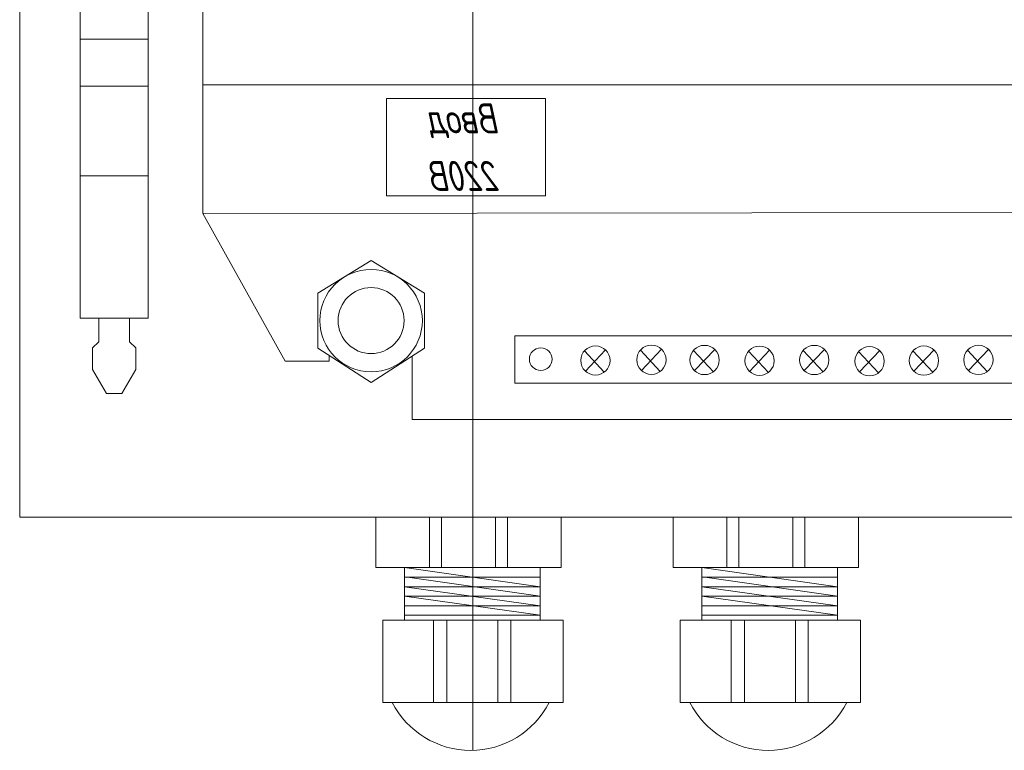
# Model space of a CAD drawing. Header units: millimetres. Extents: x 2008 to 593522, y -10016 to 93699.
# Tile 20 of 102: x 278992 to 280397, y 22159 to 23202. Entities that reach past the tile are written whole.
import ezdxf

# ---------------------------------------------------------------- set-up
doc = ezdxf.new("R2010")
doc.units = ezdxf.units.MM
doc.layers.add('Графика спецификации', color=7, linetype='Continuous', lineweight=20)
doc.styles.add('ISOCPEUR_I_2', font='isocpeui.ttf', dxfattribs={"width": 0.8, "height": 2.5})
doc.styles.get("Standard").update_dxf_attribs({"font": 'arial.ttf'})
doc.linetypes.add('TEXT_LINE', pattern='A,5,-3,["BOK",Standard,S=2.5,R=0,X=0,Y=-1.25],-9,5,-3,0,-3', length=28)

# ---------------------------------------------------------------- blocks, each defined once
blk = doc.blocks.new('A$C595002f6')
at = {"lineweight": 0}
for p, q in [((1184.9, -523), (1184.9, -1252.9)), ((1184.9, -523), (1184.9, -1252.9)), ((1282.1, -1252.9), (1282.1, -523)), ((1282.1, -1252.9), (1282.1, -523)), ((1184.9, -854.4), (1282.1, -854.4)), ((1184.9, -854.4), (1282.1, -854.4)), ((1184.9, -854.4), (1282.1, -854.4)), ((1107.2, -919.9), (-2095, -919.9)), ((1107.2, -919.9), (-2095, -919.9)), ((1107.2, -919.9), (-2095, -919.9)), ((1184.9, -921.4), (1282.1, -921.4)), ((1184.9, -921.4), (1282.1, -921.4)), ((1184.9, -921.4), (1282.1, -921.4)), ((618.1, -1078), (618.1, -939.1)), ((618.1, -939.1), (844.7, -939.1)), ((618.1, -1078), (618.1, -939.1)), ((618.1, -939.1), (844.7, -939.1)), ((618.1, -1078), (618.1, -939.1)), ((618.1, -939.1), (844.7, -939.1)), ((844.7, -939.1), (844.7, -1078)), ((844.7, -939.1), (844.7, -1078)), ((844.7, -939.1), (844.7, -1078)), ((1184.9, -1049.8), (1282.1, -1049.8)), ((1184.9, -1049.8), (1282.1, -1049.8)), ((1184.9, -1049.8), (1282.1, -1049.8)), ((844.7, -1078), (618.1, -1078)), ((844.7, -1078), (618.1, -1078)), ((844.7, -1078), (618.1, -1078)), ((-2095, -1100.2), (1107.2, -1103.3)), ((-2095, -1100.2), (1107.2, -1103.3)), ((-2095, -1100.2), (1107.2, -1103.3)), ((1184.9, -1252.9), (1282.1, -1252.9)), ((1184.9, -1252.9), (1282.1, -1252.9)), ((1184.9, -1252.9), (1282.1, -1252.9)), ((1211.5, -1252.9), (1211.5, -1286.7)), ((1211.5, -1252.9), (1211.5, -1286.7)), ((1211.5, -1252.9), (1211.5, -1286.7)), ((1255.5, -1252.9), (1255.5, -1286.7)), ((1255.5, -1252.9), (1255.5, -1286.7)), ((1255.5, -1252.9), (1255.5, -1286.7)), ((661.7, -1278.2), (-114.2, -1278.2)), ((661.7, -1278.2), (-114.2, -1278.2)), ((661.7, -1278.2), (-114.2, -1278.2)), ((661.7, -1345.4), (661.7, -1278.2)), ((661.7, -1345.4), (661.7, -1278.2)), ((661.7, -1345.4), (661.7, -1278.2)), ((1211.5, -1286.7), (1202.6, -1295)), ((1211.5, -1286.7), (1202.6, -1295)), ((1211.5, -1286.7), (1202.6, -1295)), ((1255.5, -1286.7), (1264.4, -1295)), ((1255.5, -1286.7), (1264.4, -1295)), ((1255.5, -1286.7), (1264.4, -1295)), ((-14.4, -1297.3), (14.3, -1327.5)), ((-14.4, -1297.3), (14.3, -1327.5)), ((-14.4, -1297.3), (14.3, -1327.5)), ((-12.6, -1329), (15.6, -1298.6)), ((-12.6, -1329), (15.6, -1298.6)), ((-12.6, -1329), (15.6, -1298.6)), ((63.4, -1298.3), (92.2, -1328.5)), ((63.4, -1298.3), (92.2, -1328.5)), ((63.4, -1298.3), (92.2, -1328.5)), ((65.2, -1330), (93.5, -1299.6)), ((65.2, -1330), (93.5, -1299.6)), ((65.2, -1330), (93.5, -1299.6)), ((140.9, -1299.1), (169.7, -1329.3)), ((140.9, -1299.1), (169.7, -1329.3)), ((140.9, -1299.1), (169.7, -1329.3)), ((142.8, -1330.8), (171, -1300.4)), ((142.8, -1330.8), (171, -1300.4)), ((142.8, -1330.8), (171, -1300.4)), ((219.8, -1297.4), (248.6, -1327.6)), ((219.8, -1297.4), (248.6, -1327.6)), ((219.8, -1297.4), (248.6, -1327.6)), ((221.6, -1329.2), (249.9, -1298.7)), ((221.6, -1329.2), (249.9, -1298.7)), ((221.6, -1329.2), (249.9, -1298.7)), ((298, -1298.5), (326.8, -1328.7)), ((298, -1298.5), (326.8, -1328.7)), ((298, -1298.5), (326.8, -1328.7)), ((299.8, -1330.2), (328, -1299.8)), ((299.8, -1330.2), (328, -1299.8)), ((299.8, -1330.2), (328, -1299.8)), ((376.4, -1297.4), (405.2, -1327.6)), ((376.4, -1297.4), (405.2, -1327.6)), ((376.4, -1297.4), (405.2, -1327.6)), ((378.3, -1329.2), (406.5, -1298.7)), ((378.3, -1329.2), (406.5, -1298.7)), ((378.3, -1329.2), (406.5, -1298.7)), ((452.3, -1297.1), (481.1, -1327.3)), ((452.3, -1297.1), (481.1, -1327.3)), ((452.3, -1297.1), (481.1, -1327.3)), ((454.2, -1328.8), (482.4, -1298.4)), ((454.2, -1328.8), (482.4, -1298.4)), ((454.2, -1328.8), (482.4, -1298.4)), ((532.2, -1298.1), (561, -1328.3)), ((532.2, -1298.1), (561, -1328.3)), ((532.2, -1298.1), (561, -1328.3)), ((534.1, -1329.8), (562.3, -1299.4)), ((534.1, -1329.8), (562.3, -1299.4)), ((534.1, -1329.8), (562.3, -1299.4)), ((1202.6, -1295), (1202.6, -1325.9)), ((1202.6, -1295), (1202.6, -1325.9)), ((1202.6, -1295), (1202.6, -1325.9)), ((1264.4, -1295), (1264.4, -1325.9)), ((1264.4, -1295), (1264.4, -1325.9)), ((1264.4, -1295), (1264.4, -1325.9)), ((1202.6, -1325.9), (1222.5, -1360.3)), ((1202.6, -1325.9), (1222.5, -1360.3)), ((1202.6, -1325.9), (1222.5, -1360.3)), ((1264.4, -1325.9), (1244.5, -1360.3)), ((1264.4, -1325.9), (1244.5, -1360.3)), ((1264.4, -1325.9), (1244.5, -1360.3)), ((-114.2, -1345.4), (661.7, -1345.4)), ((-114.2, -1345.4), (661.7, -1345.4)), ((-114.2, -1345.4), (661.7, -1345.4)), ((1222.5, -1360.3), (1233.5, -1360.3)), ((1222.5, -1360.3), (1233.5, -1360.3)), ((1222.5, -1360.3), (1233.5, -1360.3)), ((1244.5, -1360.3), (1233.5, -1360.3)), ((1244.5, -1360.3), (1233.5, -1360.3)), ((1244.5, -1360.3), (1233.5, -1360.3)), ((171, -1536.7), (171, -1608.5)), ((171, -1536.7), (171, -1608.5)), ((171, -1536.7), (171, -1608.5)), ((247.5, -1536.7), (247.5, -1608.5)), ((247.5, -1536.7), (247.5, -1608.5)), ((247.5, -1536.7), (247.5, -1608.5)), ((264.8, -1536.7), (264.8, -1608.5)), ((264.8, -1536.7), (264.8, -1608.5)), ((264.8, -1536.7), (264.8, -1608.5)), ((341.7, -1536.7), (341.7, -1608.5)), ((341.7, -1536.7), (341.7, -1608.5)), ((341.7, -1536.7), (341.7, -1608.5)), ((359, -1536.7), (359, -1608.5)), ((359, -1536.7), (359, -1608.5)), ((359, -1536.7), (359, -1608.5)), ((435.5, -1608.5), (435.5, -1536.7)), ((435.5, -1608.5), (435.5, -1536.7)), ((435.5, -1608.5), (435.5, -1536.7)), ((595.6, -1536.7), (595.6, -1608.5)), ((595.6, -1536.7), (595.6, -1608.5)), ((595.6, -1536.7), (595.6, -1608.5)), ((672.1, -1536.7), (672.1, -1608.5)), ((672.1, -1536.7), (672.1, -1608.5)), ((672.1, -1536.7), (672.1, -1608.5)), ((689.4, -1536.7), (689.4, -1608.5)), ((689.4, -1536.7), (689.4, -1608.5)), ((689.4, -1536.7), (689.4, -1608.5)), ((766.3, -1536.7), (766.3, -1608.5)), ((766.3, -1536.7), (766.3, -1608.5)), ((766.3, -1536.7), (766.3, -1608.5)), ((783.6, -1536.7), (783.6, -1608.5)), ((783.6, -1536.7), (783.6, -1608.5)), ((783.6, -1536.7), (783.6, -1608.5)), ((860.1, -1608.5), (860.1, -1536.7)), ((860.1, -1608.5), (860.1, -1536.7)), ((860.1, -1608.5), (860.1, -1536.7)), ((171, -1608.5), (435.5, -1608.5)), ((171, -1608.5), (435.5, -1608.5)), ((171, -1608.5), (435.5, -1608.5)), ((201.1, -1608.5), (201.1, -1684)), ((201.1, -1636.2), (394.7, -1608.5)), ((201.1, -1608.5), (201.1, -1684)), ((201.1, -1636.2), (394.7, -1608.5)), ((201.1, -1608.5), (201.1, -1684)), ((201.1, -1636.2), (394.7, -1608.5)), ((394.7, -1684), (394.7, -1608.5)), ((394.7, -1684), (394.7, -1608.5)), ((394.7, -1684), (394.7, -1608.5)), ((595.6, -1608.5), (860.1, -1608.5)), ((595.6, -1608.5), (860.1, -1608.5)), ((595.6, -1608.5), (860.1, -1608.5)), ((625.7, -1608.5), (625.7, -1684)), ((625.7, -1636.2), (819.3, -1608.5)), ((625.7, -1608.5), (625.7, -1684)), ((625.7, -1636.2), (819.3, -1608.5)), ((625.7, -1608.5), (625.7, -1684)), ((625.7, -1636.2), (819.3, -1608.5)), ((819.3, -1684), (819.3, -1608.5)), ((819.3, -1684), (819.3, -1608.5)), ((819.3, -1684), (819.3, -1608.5)), ((201.1, -1622.7), (394.7, -1622.7)), ((390.5, -1622.7), (201.1, -1649.7)), ((201.1, -1622.7), (394.7, -1622.7)), ((390.5, -1622.7), (201.1, -1649.7)), ((201.1, -1622.7), (394.7, -1622.7)), ((390.5, -1622.7), (201.1, -1649.7)), ((625.7, -1622.7), (819.3, -1622.7)), ((815.1, -1622.7), (625.7, -1649.7)), ((625.7, -1622.7), (819.3, -1622.7)), ((815.1, -1622.7), (625.7, -1649.7)), ((625.7, -1622.7), (819.3, -1622.7)), ((815.1, -1622.7), (625.7, -1649.7)), ((201.1, -1636.2), (394.7, -1636.2)), ((394.7, -1636.2), (201.1, -1663.2)), ((201.1, -1636.2), (394.7, -1636.2)), ((394.7, -1636.2), (201.1, -1663.2)), ((201.1, -1636.2), (394.7, -1636.2)), ((394.7, -1636.2), (201.1, -1663.2)), ((625.7, -1636.2), (819.3, -1636.2)), ((819.3, -1636.2), (625.7, -1663.2)), ((625.7, -1636.2), (819.3, -1636.2)), ((819.3, -1636.2), (625.7, -1663.2)), ((625.7, -1636.2), (819.3, -1636.2)), ((819.3, -1636.2), (625.7, -1663.2)), ((201.1, -1649.7), (394.7, -1649.7)), ((201.1, -1676.7), (394.7, -1649.7)), ((201.1, -1649.7), (394.7, -1649.7)), ((201.1, -1676.7), (394.7, -1649.7)), ((201.1, -1649.7), (394.7, -1649.7)), ((201.1, -1676.7), (394.7, -1649.7)), ((625.7, -1649.7), (819.3, -1649.7)), ((625.7, -1676.7), (819.3, -1649.7)), ((625.7, -1649.7), (819.3, -1649.7)), ((625.7, -1676.7), (819.3, -1649.7)), ((625.7, -1649.7), (819.3, -1649.7)), ((625.7, -1676.7), (819.3, -1649.7)), ((201.1, -1663.2), (394.7, -1663.2)), ((201.1, -1663.2), (394.7, -1663.2)), ((201.1, -1663.2), (394.7, -1663.2)), ((625.7, -1663.2), (819.3, -1663.2)), ((625.7, -1663.2), (819.3, -1663.2)), ((625.7, -1663.2), (819.3, -1663.2)), ((201.1, -1684), (168.3, -1684)), ((168.3, -1684), (168.3, -1801.3)), ((201.1, -1684), (168.3, -1684)), ((168.3, -1684), (168.3, -1801.3)), ((201.1, -1684), (168.3, -1684)), ((168.3, -1684), (168.3, -1801.3)), ((201.1, -1676.7), (394.7, -1676.7)), ((201.1, -1676.7), (394.7, -1676.7)), ((201.1, -1676.7), (394.7, -1676.7)), ((201.1, -1684), (394.7, -1684)), ((201.1, -1684), (394.7, -1684)), ((201.1, -1684), (394.7, -1684)), ((242.8, -1684), (242.8, -1801.3)), ((242.8, -1684), (242.8, -1801.3)), ((242.8, -1684), (242.8, -1801.3)), ((261.2, -1684), (261.2, -1801.3)), ((261.2, -1684), (261.2, -1801.3)), ((261.2, -1684), (261.2, -1801.3)), ((333.9, -1684), (333.9, -1801.3)), ((333.9, -1684), (333.9, -1801.3)), ((333.9, -1684), (333.9, -1801.3)), ((353, -1684), (353, -1801.3)), ((353, -1684), (353, -1801.3)), ((353, -1684), (353, -1801.3)), ((425.6, -1684), (394.7, -1684)), ((425.6, -1684), (394.7, -1684)), ((425.6, -1684), (394.7, -1684)), ((425.6, -1801.3), (425.6, -1684)), ((425.6, -1801.3), (425.6, -1684)), ((425.6, -1801.3), (425.6, -1684)), ((625.7, -1684), (592.9, -1684)), ((592.9, -1684), (592.9, -1801.3)), ((625.7, -1684), (592.9, -1684)), ((592.9, -1684), (592.9, -1801.3)), ((625.7, -1684), (592.9, -1684)), ((592.9, -1684), (592.9, -1801.3)), ((625.7, -1676.7), (819.3, -1676.7)), ((625.7, -1676.7), (819.3, -1676.7)), ((625.7, -1676.7), (819.3, -1676.7)), ((625.7, -1684), (819.3, -1684)), ((625.7, -1684), (819.3, -1684)), ((625.7, -1684), (819.3, -1684)), ((667.4, -1684), (667.4, -1801.3)), ((667.4, -1684), (667.4, -1801.3)), ((667.4, -1684), (667.4, -1801.3)), ((685.9, -1684), (685.9, -1801.3)), ((685.9, -1684), (685.9, -1801.3)), ((685.9, -1684), (685.9, -1801.3)), ((758.5, -1684), (758.5, -1801.3)), ((758.5, -1684), (758.5, -1801.3)), ((758.5, -1684), (758.5, -1801.3)), ((777.6, -1684), (777.6, -1801.3)), ((777.6, -1684), (777.6, -1801.3)), ((777.6, -1684), (777.6, -1801.3)), ((850.3, -1684), (819.3, -1684)), ((850.3, -1684), (819.3, -1684)), ((850.3, -1684), (819.3, -1684)), ((850.3, -1801.3), (850.3, -1684)), ((850.3, -1801.3), (850.3, -1684)), ((850.3, -1801.3), (850.3, -1684)), ((168.3, -1801.3), (425.6, -1801.3)), ((168.3, -1801.3), (425.6, -1801.3)), ((168.3, -1801.3), (425.6, -1801.3)), ((592.9, -1801.3), (850.3, -1801.3)), ((592.9, -1801.3), (850.3, -1801.3)), ((592.9, -1801.3), (850.3, -1801.3))]:
    blk.add_line(p, q, dxfattribs=at)
for points in [[(-3191.6, -1536.7), (-3191.6, 3033.3), (1368.4, 3033.3), (1368.4, -1536.7), (-3191.6, -1536.7)], [(926.9, -1305.7), (926.9, -1314.1), (989.4, -1314.1), (1107.2, -1103.3), (1107.2, 2580.8), (988.2, 2798.1), (928.4, 2798.1), (928.4, 2786.8)], [(926.9, -1305.7), (926.9, -1314.1), (989.4, -1314.1), (1107.2, -1103.3), (1107.2, 2580.8), (988.2, 2798.1), (928.4, 2798.1), (928.4, 2786.8)], [(926.9, -1305.7), (926.9, -1314.1), (989.4, -1314.1), (1107.2, -1103.3), (1107.2, 2580.8), (988.2, 2798.1), (928.4, 2798.1), (928.4, 2786.8)], [(866.8, -1170.5), (790.7, -1217.3), (790.7, -1295.4), (866.8, -1344.6)], [(866.8, -1170.5), (790.7, -1217.3), (790.7, -1295.4), (866.8, -1344.6)], [(866.8, -1170.5), (790.7, -1217.3), (790.7, -1295.4), (866.8, -1344.6)], [(866.8, -1170.5), (942.9, -1217.3), (942.9, -1295.4), (866.8, -1344.6)], [(866.8, -1170.5), (942.9, -1217.3), (942.9, -1295.4), (866.8, -1344.6)], [(866.8, -1170.5), (942.9, -1217.3), (942.9, -1295.4), (866.8, -1344.6)], [(-2614.6, -1306.5), (-2614.6, -1397.3), (808.1, -1397.3), (808.1, -1306.6)], [(-2614.6, -1306.5), (-2614.6, -1397.3), (808.1, -1397.3), (808.1, -1306.6)], [(-2614.6, -1306.5), (-2614.6, -1397.3), (808.1, -1397.3), (808.1, -1306.6)]]:
    blk.add_lwpolyline(points, dxfattribs=at)
for centre, radius in [((866.8, -1256.3), 73.1), ((866.8, -1256.3), 73.1), ((866.8, -1256.3), 73.1), ((866.8, -1256.3), 47.1), ((866.8, -1256.3), 47.1), ((866.8, -1256.3), 47.1), ((-0.1, -1312.4), 20.9), ((-0.1, -1312.4), 20.9), ((-0.1, -1312.4), 20.9), ((77.8, -1313.4), 20.9), ((77.8, -1313.4), 20.9), ((77.8, -1313.4), 20.9), ((234.2, -1312.5), 20.9), ((234.2, -1312.5), 20.9), ((234.2, -1312.5), 20.9), ((312.4, -1313.6), 20.9), ((312.4, -1313.6), 20.9), ((312.4, -1313.6), 20.9), ((390.8, -1312.5), 20.9), ((390.8, -1312.5), 20.9), ((390.8, -1312.5), 20.9), ((466.7, -1312.2), 20.9), ((466.7, -1312.2), 20.9), ((466.7, -1312.2), 20.9), ((546.6, -1313.2), 20.9), ((546.6, -1313.2), 20.9), ((546.6, -1313.2), 20.9), ((155.3, -1314.2), 20.9), ((155.3, -1314.2), 20.9), ((155.3, -1314.2), 20.9), ((624.7, -1311.3), 16.2), ((624.7, -1311.3), 16.2), ((624.7, -1311.3), 16.2)]:
    blk.add_circle(centre, radius, dxfattribs=at)
for centre in [(300, -1743.7), (300, -1743.7), (300, -1743.7), (724.6, -1743.7), (724.6, -1743.7), (724.6, -1743.7)]:
    blk.add_arc(centre, 126, 207.2347, 332.7653, dxfattribs=at)
at = {"layer": 'Графика спецификации', "lineweight": 0, "insert": (681.8, -946.2), "char_height": 42.85, "width": 129.093, "attachment_point": 1, "line_spacing_factor": 1.149209, "style": 'ISOCPEUR_I_2'}
blk.add_mtext('Ввод\\P220В', dxfattribs=at)
blk.add_mtext('Ввод\\P220В', dxfattribs=at)
blk.add_mtext('Ввод\\P220В', dxfattribs=at)

msp = doc.modelspace()

# ---------------------------------------------------------------- linework, layer by layer
at = {"color": 1, "linetype": 'TEXT_LINE', "lineweight": 0, "ltscale": 50}
msp.add_lwpolyline([(279360.5274, 24994.1879), (279360.5274, 24467.5706, 0.414213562), (279480.5274, 24347.5706), (279518.8227, 24347.5706, -0.414213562), (279638.8227, 24227.5706), (279638.8227, 22159.0764)], format="xyb", dxfattribs=at)

# ---------------------------------------------------------------- block references
at = {"color": 18, "lineweight": 0, "ltscale": 0.006, "true_color": 0x000000, "xscale": -1}
msp.add_blockref('A$C595002f6', (280360.4062, 24028.6584), dxfattribs=at)

doc.saveas('drawing.dxf')
